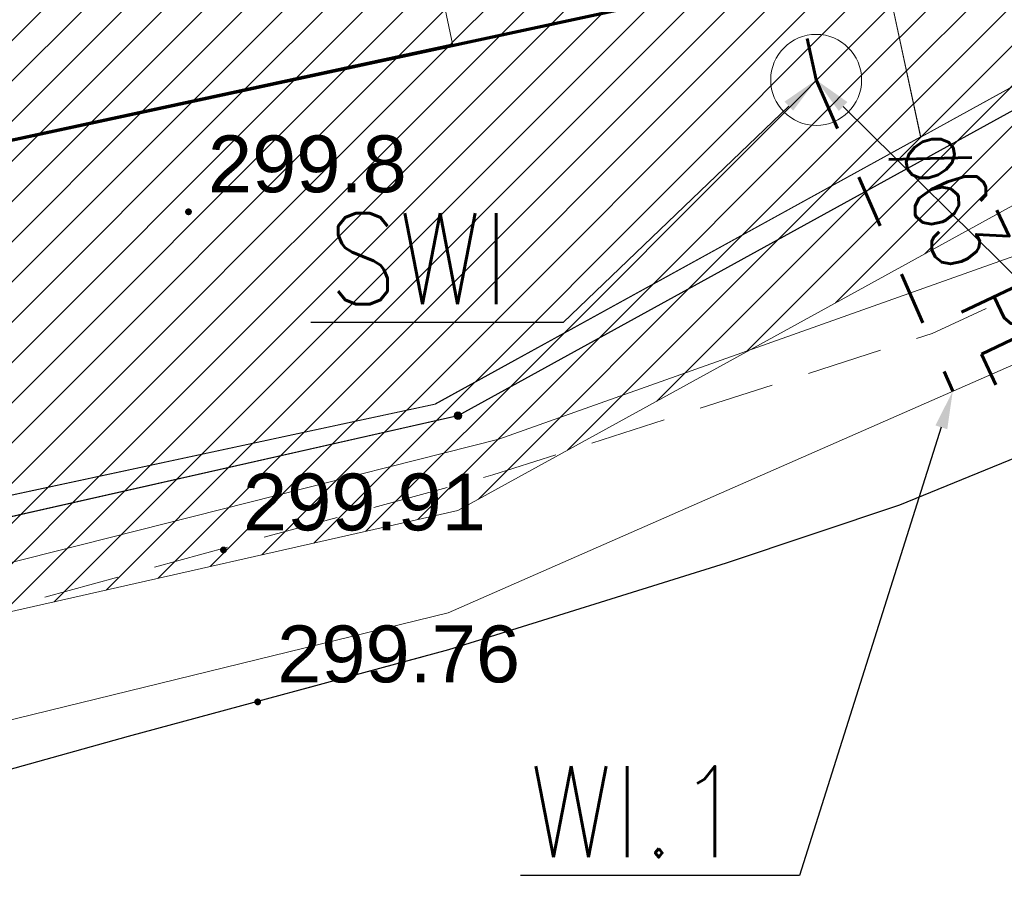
# Model space of a CAD drawing. Header units: metres. Extents: x 6567444 to 13135881, y 5574237 to 11149086.
# Tile 37 of 212: x 6567898 to 6567911, y 5574370 to 5574382. Entities that reach past the tile are written whole.
import ezdxf
from ezdxf import colors
from ezdxf.entities.mleader import LeaderData, LeaderLine
from ezdxf.math import Vec2, Vec3

# ---------------------------------------------------------------- set-up
doc = ezdxf.new("R2010")
doc.units = ezdxf.units.M
for name, pattern in [('_MDCP$0$L_0_03', [1, 0.5, -0.5]), ('_MDCP$0$L_0_04', [1.5, 1, -0.5]), ('GE.I.6640.1.468.2024_MDCP_dodatkowe pomiary_12.03.2026$0$L_0_03', [1, 0.5, -0.5]), ('GE.I.6640.1.468.2024_MDCP_dodatkowe pomiary_12.03.2026$0$L_0_04', [1.5, 1, -0.5]), ('ISO03W100', [30, 12, -18]), ('KOR', [1.4, 0.7, -0.7])]:
    doc.linetypes.add(name, pattern=pattern)
for name, color, linetype, lineweight in [('_MDCP$0$EGB_DzialkaEwidencyjna', 7, 'Continuous', 18), ('_MDCP$0$EGB_Klasouzytek', 92, 'Continuous', 18), ('_MDCP$0$EGB_KonturUzytkuGruntowego', 92, 'Continuous', 18), ('_MDCP$0$EGB_PunktGraniczny', 7, 'Continuous', 18), ('_MDCP$0$GES_PrzewodElektroenergetyczny', 1, 'Continuous', 18), ('_MDCP$0$OT_Komunikacja', 7, 'Continuous', 18), ('_MDCP$0$OTRN', 7, 'Continuous', 13), ('_MDCP$0$OTRS', 7, 'Continuous', 13), ('_MDCP$0$OTRS_O', 7, 'Continuous', 20), ('_MDCP$0$Z_GRANICE SPRAWDZONE', 100, 'Continuous', 30), ('_MDCP$1$GES_PrzewodWodociagowy', 5, 'Continuous', 18), ('_TT_KAN_D_Opis_PKT_I', 7, 'Continuous', 30), ('_TT_KAN_S_ZEWN', 34, 'Continuous', 70), ('_TT_WOD_Opis_DN', 7, 'Continuous', 25), ('_TT_WOD_Opis_PKT_I', 7, 'Continuous', 30), ('_TT_WODA_PRZYLACZE', 150, 'KOR', 60), ('_TT_WODA_PRZYLACZE_II etap', 150, 'ISO03W100', 53), ('GE.I.6640.1.468.2024_MDCP_dodatkowe pomiary_12.03.2026$0$EGB_DzialkaEwidencyjna', 7, 'Continuous', 18), ('GE.I.6640.1.468.2024_MDCP_dodatkowe pomiary_12.03.2026$0$EGB_Klasouzytek', 92, 'Continuous', 18), ('GE.I.6640.1.468.2024_MDCP_dodatkowe pomiary_12.03.2026$0$EGB_KonturUzytkuGruntowego', 92, 'Continuous', 18), ('GE.I.6640.1.468.2024_MDCP_dodatkowe pomiary_12.03.2026$0$EGB_PunktGraniczny', 7, 'Continuous', 18), ('GE.I.6640.1.468.2024_MDCP_dodatkowe pomiary_12.03.2026$0$GES_PrzewodElektroenergetyczny', 1, 'Continuous', 18), ('GE.I.6640.1.468.2024_MDCP_dodatkowe pomiary_12.03.2026$0$GES_PrzewodWodociagowy', 5, 'Continuous', 18), ('GE.I.6640.1.468.2024_MDCP_dodatkowe pomiary_12.03.2026$0$OT_Komunikacja', 7, 'Continuous', 18), ('GE.I.6640.1.468.2024_MDCP_dodatkowe pomiary_12.03.2026$0$OTRN', 7, 'Continuous', 13), ('GE.I.6640.1.468.2024_MDCP_dodatkowe pomiary_12.03.2026$0$OTRS', 7, 'Continuous', 13), ('GE.I.6640.1.468.2024_MDCP_dodatkowe pomiary_12.03.2026$0$OTRS_O', 7, 'Continuous', 20), ('GE.I.6640.1.468.2024_MDCP_dodatkowe pomiary_12.03.2026$0$Z_GRANICE SPRAWDZONE', 100, 'Continuous', 30)]:
    doc.layers.add(name, color=color, linetype=linetype, lineweight=lineweight)
for name, color, linetype in [('_MDCP$0$OTRN_O', 7, 'Continuous'), ('FORMA - Arch 01 - PZT 1 Strefy', 7, 'Continuous'), ('GE.I.6640.1.468.2024_MDCP_dodatkowe pomiary_12.03.2026$0$OTRN_O', 7, 'Continuous')]:
    doc.layers.add(name, color=color, linetype=linetype)
doc.styles.add('_MDCP$0$BDOT', font='arial.ttf', dxfattribs={"width": 0.9})
doc.styles.add('GE.I.6640.1.468.2024_MDCP_dodatkowe pomiary_12.03.2026$0$BDOT', font='arial.ttf', dxfattribs={"width": 0.9})
doc.styles.add('pzt_11-06-2015 (2)$0$RomanS', font='romans.shx')
doc.styles.add('ROMANS', font='romans.shx', dxfattribs={"width": 0.9})
doc.styles.get("Standard").update_dxf_attribs({"font": 'arial.ttf'})
doc.dimstyles.new('ISO-25', dxfattribs={"dimtxt": 2.5, "dimasz": 2.5, "dimexe": 1.25, "dimexo": 0.625, "dimtad": 1, "dimtxsty": 'Standard', "dimcen": 2.5, "dimadec": 0, "dimazin": 0, "dimtfac": 1, "dimtmove": 0, "dimatfit": 3, "dimfxl": 1, "dimarcsym": 0})
pattern_1 = [(45, (0, 0), (-0.265165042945, 0.265165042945), [])]

# ---------------------------------------------------------------- blocks, each defined once
blk = doc.blocks.new('_MDCP$0$L_0_02_2')
at = {"color": 0}
blk.add_point((0, 0), dxfattribs=at)
blk = doc.blocks.new('_MDCP$0$L_0_02_1')
at = {"color": 0}
blk.add_point((0, 0), dxfattribs=at)
blk = doc.blocks.new('_MDCP$0$EGPG_N')
at = {"linetype": 'Continuous', "lineweight": 13}
blk.add_hatch(color=0, dxfattribs=at).paths.add_polyline_path([(0, -0.1, 1), (0, 0.1, 1)])
at = {"color": 0, "linetype": 'Continuous', "lineweight": 13}
blk.add_circle((0, 0), 0.1, dxfattribs=at)
blk = doc.blocks.new('_MDCP$0$OTRN')
at = {"layer": '_MDCP$0$OTRN', "color": 0, "const_width": 0.09}
blk.add_lwpolyline([(-0.045, 0, 1), (0.045, 0, 1)], format="xyb", close=True, dxfattribs=at)
at = {"layer": '_MDCP$0$OTRN_O', "color": 0, "style": '_MDCP$0$BDOT'}
blk.add_attdef('RZEDNA', (0.514, 0.515), '', height=1.5, dxfattribs=at)
blk = doc.blocks.new('_MDCP$0$OTRS')
at = {"layer": '_MDCP$0$OTRS', "color": 0, "lineweight": -3, "const_width": 0.09}
blk.add_lwpolyline([(-0.045, 0, 1), (0.045, 0, 1)], format="xyb", close=True, dxfattribs=at)
at = {"layer": '_MDCP$0$OTRS_O', "color": 0, "style": '_MDCP$0$BDOT'}
blk.add_attdef('RZEDNA', (0.514, 0.515), '', height=1.5, dxfattribs=at)
blk = doc.blocks.new('_MDCP')
at = {"layer": '_MDCP$0$EGB_DzialkaEwidencyjna', "linetype": 'CONTINUOUS', "lineweight": 18}
for p, q in [((6567870.09, 5574563.29), (6567937.22, 5574576.21)), ((6567937.22, 5574576.21), (6567953.2, 5574485.85)), ((6567921.55, 5574569.11), (6567849.51, 5574552.26)), ((6567849.51, 5574552.26), (6567921.55, 5574569.11)), ((6567946.41, 5574443.1), (6567921.55, 5574569.11)), ((6567921.55, 5574569.11), (6567946.41, 5574443.1)), ((6567848.19, 5574557.83), (6567870.09, 5574563.29)), ((6567849.51, 5574552.26), (6567848.19, 5574557.83)), ((6567830.11, 5574547.72), (6567849.51, 5574552.26)), ((6567829, 5574518.49), (6567830.11, 5574547.72)), ((6567851.37, 5574441.53), (6567829, 5574518.49)), ((6567953.2, 5574485.85), (6567954.34, 5574479.4)), ((6567954.34, 5574479.4), (6567964.63, 5574421.22)), ((6567945.87, 5574426.93), (6567946.41, 5574443.1)), ((6567946.41, 5574443.1), (6567945.87, 5574426.93)), ((6567857.95, 5574413.39), (6567851.37, 5574441.53)), ((6567941.78, 5574411.28), (6567945.87, 5574426.93)), ((6567945.87, 5574426.93), (6567941.78, 5574411.28)), ((6567964.63, 5574421.22), (6567961.98, 5574385.01)), ((6567864.17, 5574367.81), (6567857.95, 5574413.39)), ((6567926.87, 5574389.48), (6567941.78, 5574411.28)), ((6567941.78, 5574411.28), (6567926.87, 5574389.48)), ((6567903.73, 5574376.76), (6567926.87, 5574389.48)), ((6567926.87, 5574389.48), (6567903.73, 5574376.76)), ((6567961.98, 5574385.01), (6567940.38, 5574379.35)), ((6567940.38, 5574379.35), (6567927.03, 5574350.99)), ((6567864.17, 5574367.81), (6567903.73, 5574376.76)), ((6567903.73, 5574376.76), (6567864.17, 5574367.81)), ((6567869.98, 5574345.11), (6567864.17, 5574367.81)), ((6567921.32, 5574359.06), (6567869.98, 5574345.11)), ((6567923.464, 5574348.631), (6567921.32, 5574359.06)), ((6567927.03, 5574350.99), (6567923.464, 5574348.631))]:
    blk.add_line(p, q, dxfattribs=at)
at = {"layer": '_MDCP$0$EGB_Klasouzytek', "lineweight": 18}
blk.add_lwpolyline([(6567922.989, 5574350.942), (6567921.32, 5574359.06), (6567869.98, 5574345.11), (6567864.17, 5574367.81), (6567903.73, 5574376.76), (6567926.87, 5574389.48), (6567941.78, 5574411.28), (6567945.87, 5574426.93), (6567946.41, 5574443.1), (6567921.55, 5574569.11), (6567849.51, 5574552.26), (6567848.19, 5574557.83), (6567870.09, 5574563.29), (6567937.22, 5574576.21)], dxfattribs=at)
blk.add_lwpolyline([(6567903.73, 5574376.76), (6567864.17, 5574367.81), (6567857.95, 5574413.39), (6567851.37, 5574441.53), (6567829, 5574518.49), (6567830.11, 5574547.72), (6567849.51, 5574552.26), (6567921.55, 5574569.11), (6567946.41, 5574443.1), (6567945.87, 5574426.93), (6567941.78, 5574411.28), (6567926.87, 5574389.48)], close=True, dxfattribs=at)
at = {"layer": '_MDCP$0$EGB_KonturUzytkuGruntowego', "linetype": '_MDCP$0$L_0_03', "lineweight": 18}
blk.add_lwpolyline([(6567922.989, 5574350.942), (6567921.32, 5574359.06), (6567869.98, 5574345.11), (6567864.17, 5574367.81), (6567903.73, 5574376.76), (6567926.87, 5574389.48), (6567941.78, 5574411.28), (6567945.87, 5574426.93), (6567946.41, 5574443.1), (6567921.55, 5574569.11), (6567849.51, 5574552.26), (6567848.19, 5574557.83), (6567870.09, 5574563.29), (6567937.22, 5574576.21), (6567953.2, 5574485.85)], dxfattribs=at)
at = {"layer": '_MDCP$0$EGB_KonturUzytkuGruntowego', "linetype": '_MDCP$0$L_0_03', "lineweight": 18, "flags": 128}
blk.add_lwpolyline([(6567864.17, 5574367.81), (6567862.49, 5574380.1), (6567857.95, 5574413.39), (6567851.37, 5574441.53), (6567829, 5574518.49), (6567830.11, 5574547.72), (6567849.51, 5574552.26), (6567921.55, 5574569.11), (6567946.41, 5574443.1), (6567945.87, 5574426.93), (6567941.78, 5574411.28), (6567926.87, 5574389.48), (6567903.73, 5574376.76)], close=True, dxfattribs=at)
at = {"layer": '_MDCP$0$EGB_PunktGraniczny'}
blk.add_point((6567903.73, 5574376.76), dxfattribs=at)
at = {"layer": '_MDCP$0$GES_PrzewodElektroenergetyczny', "color": 1, "linetype": 'Continuous', "lineweight": 18, "flags": 128}
blk.add_lwpolyline([(6567865.43, 5574365.71), (6567866.05, 5574365.89), (6567896.56, 5574374.5), (6567904.27, 5574376.45), (6567911.08, 5574378.87), (6567917.57, 5574382.21), (6567923.68, 5574386.39), (6567927.96, 5574390.03), (6567932.71, 5574394.95), (6567937.44, 5574401.32), (6567941.37, 5574408.93), (6567944.03, 5574416.87), (6567946.43, 5574428.12), (6567947.07, 5574438.02), (6567946.76, 5574445.07), (6567943.54, 5574465.05), (6567937.11, 5574496.16), (6567934.67, 5574502.03), (6567928.51, 5574535.24), (6567922.19, 5574569.25)], dxfattribs=at)
at = {"layer": '_MDCP$0$OT_Komunikacja', "color": 7, "linetype": 'Continuous', "lineweight": 25, "flags": 128}
blk.add_lwpolyline([(6567934.465, 5574393.243), (6567932.327, 5574390.844), (6567928.971, 5574387.543), (6567926.768, 5574385.598), (6567925.032, 5574384.195), (6567923.337, 5574382.935), (6567920.797, 5574381.179), (6567917.606, 5574379.366), (6567914.527, 5574377.737), (6567911.816, 5574376.502), (6567909.558, 5574375.579), (6567907.269, 5574374.816), (6567903.606, 5574373.672), (6567899.382, 5574372.528), (6567894.891, 5574371.274), (6567878.894, 5574366.917)], dxfattribs=at)
at = {"layer": '_MDCP$0$OT_Komunikacja', "color": 7, "linetype": '_MDCP$0$L_0_04', "lineweight": 18, "flags": 128}
blk.add_lwpolyline([(6567947.515, 5574455.698), (6567948.396, 5574450.424), (6567948.648, 5574448.732), (6567948.975, 5574446.476), (6567949.265, 5574444.281), (6567949.478, 5574440.508), (6567949.478, 5574438.827), (6567949.548, 5574436.345), (6567949.466, 5574434.494), (6567949.331, 5574431.506), (6567949.013, 5574428.567), (6567948.397, 5574424.452), (6567947.845, 5574421.592), (6567946.958, 5574417.848), (6567946.194, 5574415.206), (6567944.955, 5574411.463), (6567944.22, 5574409.565), (6567943.335, 5574407.431), (6567941.896, 5574404.446), (6567940.723, 5574402.331), (6567939.781, 5574400.677), (6567938.516, 5574398.665), (6567936.744, 5574396.084), (6567934.465, 5574393.243), (6567932.327, 5574390.844), (6567928.971, 5574387.543), (6567926.7, 5574385.54), (6567925.032, 5574384.195), (6567923.337, 5574382.935), (6567920.797, 5574381.179), (6567917.606, 5574379.366), (6567914.527, 5574377.737), (6567911.816, 5574376.502), (6567909.558, 5574375.579), (6567907.269, 5574374.816), (6567903.606, 5574373.672), (6567899.382, 5574372.528), (6567894.891, 5574371.274), (6567878.894, 5574366.917), (6567867.949, 5574363.87), (6567863.154, 5574362.61), (6567857.11, 5574361.35), (6567856.863, 5574364.456), (6567856.582, 5574368.039), (6567856.09, 5574372.83), (6567857, 5574372.9), (6567856.31, 5574378.9), (6567855.79, 5574382.87), (6567855.18, 5574386.83), (6567854.51, 5574390.76), (6567853.78, 5574394.71), (6567853.05, 5574398.63), (6567852.19, 5574402.6), (6567849.76, 5574413.26), (6567849.89, 5574414.22), (6567851.83, 5574414.67), (6567851.37, 5574416.66), (6567854.58, 5574417.42), (6567850.88, 5574432.39), (6567845.96, 5574431.22), (6567840.92, 5574450.67), (6567838.96, 5574456.25), (6567831.07, 5574490.06), (6567830.27, 5574495.98), (6567829, 5574501.83), (6567827.92, 5574506.7), (6567826.86, 5574511.56), (6567826.08, 5574515.52), (6567825.4, 5574519.47), (6567824.95, 5574522.44), (6567824.5, 5574526.43), (6567824.25, 5574529.43), (6567824.08, 5574532.42), (6567824.01, 5574536.4), (6567824.25, 5574539.41), (6567825.44, 5574545.29), (6567826.09, 5574547.18), (6567826.92, 5574548.98), (6567827.87, 5574550.71), (6567829, 5574552.37), (6567849.24, 5574556.86), (6567847.84, 5574562.43), (6567850.42, 5574563.07), (6567851, 5574562.82), (6567857.08, 5574558.64), (6567878.36, 5574563.51), (6567907.32, 5574570.28), (6567907.73, 5574567.88), (6567878.94, 5574561.2), (6567857.62, 5574556.33), (6567833.07, 5574550.68), (6567832.17, 5574550.48), (6567830.79, 5574549.8), (6567829.67, 5574548.79), (6567828.68, 5574547.02), (6567827.68, 5574544.22), (6567827.06, 5574541.37), (6567826.61, 5574538.33), (6567826.47, 5574535.3), (6567826.62, 5574531.27), (6567826.93, 5574527.32), (6567827.29, 5574523.8), (6567827.81, 5574520.34), (6567828.64, 5574515.44), (6567829.22, 5574512.47), (6567831.34, 5574502.7), (6567832, 5574502.04), (6567832.86, 5574501.86), (6567835.48, 5574490.39), (6567838.69, 5574476.72), (6567840.94, 5574477.22), (6567842.1, 5574472.29), (6567839.84, 5574471.76), (6567843.24, 5574457.14), (6567846.41, 5574443.89), (6567846.82, 5574442.27), (6567847.04, 5574441.61), (6567847.42, 5574441.08), (6567847.97, 5574440.71), (6567848.63, 5574440.56), (6567849.32, 5574440.61), (6567851.19, 5574441.04), (6567854.02, 5574429.39), (6567857.72, 5574414.07), (6567855.38, 5574413.53), (6567854.43, 5574412.7), (6567853.63, 5574411.68), (6567853.17, 5574410.72), (6567853.12, 5574409.71), (6567854.26, 5574404.84), (6567855.51, 5574399), (6567857.01, 5574391.2), (6567857.79, 5574386.18), (6567858.35, 5574382.21), (6567859.02, 5574377.27), (6567859.909, 5574368.887), (6567860.055, 5574367.78), (6567860.402, 5574366.895), (6567861.348, 5574365.757), (6567862.743, 5574365.112), (6567863.812, 5574364.983), (6567864.873, 5574365.082), (6567875.385, 5574368.045), (6567887.169, 5574371.344), (6567894.86, 5574373.433), (6567904.193, 5574375.979), (6567909.986, 5574377.842), (6567913.714, 5574379.575), (6567916.29, 5574380.93), (6567919.833, 5574382.929), (6567921.94, 5574384.465), (6567924.837, 5574386.597), (6567926.974, 5574388.488), (6567928.91, 5574390.273), (6567932.797, 5574394.443), (6567936.263, 5574399.014), (6567938.789, 5574403.047), (6567940.719, 5574406.619), (6567942.6, 5574410.97), (6567944.237, 5574415.951), (6567945.095, 5574418.932), (6567946.005, 5574422.667), (6567946.916, 5574428.255), (6567947.357, 5574433.537), (6567947.446, 5574438.626), (6567947.184, 5574444.294), (6567946.685, 5574448.233), (6567946.054, 5574452.175), (6567945.029, 5574458.386), (6567942.856, 5574469.729), (6567945.871, 5574465.435)], close=True, dxfattribs=at)
at = {"layer": '_MDCP$0$Z_GRANICE SPRAWDZONE', "linetype": 'ByBlock', "flags": 128}
blk.add_lwpolyline([(6567830.11, 5574547.72), (6567849.531, 5574552.262), (6567921.55, 5574569.11), (6567946.41, 5574443.1), (6567945.87, 5574426.93), (6567941.769, 5574411.258), (6567926.87, 5574389.48), (6567903.73, 5574376.76), (6567864.17, 5574367.81), (6567857.95, 5574413.39), (6567851.37, 5574441.53), (6567829, 5574518.49), (6567830.11, 5574547.72)], dxfattribs=at)
at = {"layer": '_MDCP$1$GES_PrzewodWodociagowy', "color": 5, "linetype": 'Continuous', "lineweight": 18, "flags": 128}
for points in [[(6567864.76, 5574364.5), (6567865.26, 5574364.62), (6567879.87, 5574368.83), (6567891.58, 5574371.22), (6567903.6, 5574374.16), (6567920.8, 5574381.71), (6567923.69, 5574383.53), (6567926.2, 5574385.12), (6567936.27, 5574396.34), (6567944.17, 5574409.92), (6567946.48, 5574417.99), (6567947.71, 5574422.27), (6567948.92, 5574431.23), (6567949.41, 5574434.92), (6567949.29, 5574441.41), (6567946.5, 5574458.89), (6567955.88, 5574460.77), (6567952.53, 5574481.02), (6567952.22, 5574482.27), (6567948.28, 5574498.02), (6567947.93, 5574497.92), (6567937.17, 5574495.79)], [(6567864.76, 5574364.5), (6567865.26, 5574364.62), (6567879.87, 5574368.83), (6567891.58, 5574371.22), (6567903.6, 5574374.16), (6567920.8, 5574381.71), (6567923.69, 5574383.53), (6567926.2, 5574385.12), (6567936.27, 5574396.34), (6567944.17, 5574409.92), (6567946.48, 5574417.99), (6567947.71, 5574422.27), (6567948.92, 5574431.23), (6567949.41, 5574434.92), (6567949.29, 5574441.41), (6567946.5, 5574458.89), (6567955.88, 5574460.77), (6567952.53, 5574481.02), (6567952.22, 5574482.27), (6567948.28, 5574498.02), (6567947.93, 5574497.92), (6567937.17, 5574495.79)], [(6567864.76, 5574364.5), (6567865.26, 5574364.62), (6567879.87, 5574368.83), (6567891.58, 5574371.22), (6567903.6, 5574374.16), (6567920.8, 5574381.71), (6567923.69, 5574383.53), (6567926.7, 5574385.54)]]:
    blk.add_lwpolyline(points, dxfattribs=at)
at = {"layer": '_MDCP$0$EGB_DzialkaEwidencyjna', "linetype": 'Continuous', "xscale": 0.5, "yscale": 0.5, "zscale": 0.5}
for name, rotation in [('_MDCP$0$L_0_02_2', 192.75), ('_MDCP$0$L_0_02_1', 28.8), ('_MDCP$0$L_0_02_1', 192.75), ('_MDCP$0$L_0_02_2', 28.8)]:
    blk.add_blockref(name, (6567903.73, 5574376.76), dxfattribs=dict(at, rotation=rotation))
at = {"layer": '_MDCP$0$EGB_PunktGraniczny', "linetype": 'Continuous', "xscale": 0.5, "yscale": 0.5, "zscale": 0.5}
blk.add_blockref('_MDCP$0$EGPG_N', (6567903.73, 5574376.76), dxfattribs=at)
at = {"layer": '_MDCP$0$OTRN', "color": 14, "xscale": 0.5, "yscale": 0.5, "zscale": 0.5}
blk.add_blockref('_MDCP$0$OTRN', (6567900.176, 5574379.449, 299.767), dxfattribs=at).add_auto_attribs({'RZEDNA': '299.8'})
at = {"layer": '_MDCP$0$OTRS', "xscale": 0.5, "yscale": 0.5, "zscale": 0.5}
for p, values in [((6567900.638, 5574374.989, 299.908), {'RZEDNA': '299.91'}), ((6567901.089, 5574372.985, 299.756), {'RZEDNA': '299.76'})]:
    blk.add_blockref('_MDCP$0$OTRS', p, dxfattribs=at).add_auto_attribs(values)
blk = doc.blocks.new('GE.I.6640.1.468.2024_MDCP_dodatkowe pomiary_12.03.2026$0$L_0_02_2')
at = {"color": 0}
blk.add_point((0, 0), dxfattribs=at)
blk = doc.blocks.new('GE.I.6640.1.468.2024_MDCP_dodatkowe pomiary_12.03.2026$0$L_0_02_1')
at = {"color": 0}
blk.add_point((0, 0), dxfattribs=at)
blk = doc.blocks.new('GE.I.6640.1.468.2024_MDCP_dodatkowe pomiary_12.03.2026$0$EGPG_N')
at = {"linetype": 'Continuous', "lineweight": 13}
blk.add_hatch(color=0, dxfattribs=at).paths.add_polyline_path([(0, -0.1, 1), (0, 0.1, 1)])
at = {"color": 0, "linetype": 'Continuous', "lineweight": 13}
blk.add_circle((0, 0), 0.1, dxfattribs=at)
blk = doc.blocks.new('GE.I.6640.1.468.2024_MDCP_dodatkowe pomiary_12.03.2026$0$OTRN')
at = {"layer": 'GE.I.6640.1.468.2024_MDCP_dodatkowe pomiary_12.03.2026$0$OTRN', "color": 0, "const_width": 0.09}
blk.add_lwpolyline([(-0.045, 0, 1), (0.045, 0, 1)], format="xyb", close=True, dxfattribs=at)
at = {"layer": 'GE.I.6640.1.468.2024_MDCP_dodatkowe pomiary_12.03.2026$0$OTRN_O', "color": 0, "style": 'GE.I.6640.1.468.2024_MDCP_dodatkowe pomiary_12.03.2026$0$BDOT'}
blk.add_attdef('RZEDNA', (0.514, 0.515), '', height=1.5, dxfattribs=at)
blk = doc.blocks.new('GE.I.6640.1.468.2024_MDCP_dodatkowe pomiary_12.03.2026$0$OTRS')
at = {"layer": 'GE.I.6640.1.468.2024_MDCP_dodatkowe pomiary_12.03.2026$0$OTRS', "color": 0, "lineweight": -3, "const_width": 0.09}
blk.add_lwpolyline([(-0.045, 0, 1), (0.045, 0, 1)], format="xyb", close=True, dxfattribs=at)
at = {"layer": 'GE.I.6640.1.468.2024_MDCP_dodatkowe pomiary_12.03.2026$0$OTRS_O', "color": 0, "style": 'GE.I.6640.1.468.2024_MDCP_dodatkowe pomiary_12.03.2026$0$BDOT'}
blk.add_attdef('RZEDNA', (0.514, 0.515), '', height=1.5, dxfattribs=at)
blk = doc.blocks.new('GE.I.6640.1.468.2024_MDCP_dodatkowe pomiary_12.03.2026')
at = {"layer": 'GE.I.6640.1.468.2024_MDCP_dodatkowe pomiary_12.03.2026$0$EGB_DzialkaEwidencyjna', "linetype": 'CONTINUOUS', "lineweight": 18}
for p, q in [((6567870.09, 5574563.29), (6567937.22, 5574576.21)), ((6567937.22, 5574576.21), (6567953.2, 5574485.85)), ((6567921.55, 5574569.11), (6567849.51, 5574552.26)), ((6567849.51, 5574552.26), (6567921.55, 5574569.11)), ((6567946.41, 5574443.1), (6567921.55, 5574569.11)), ((6567921.55, 5574569.11), (6567946.41, 5574443.1)), ((6567848.19, 5574557.83), (6567870.09, 5574563.29)), ((6567849.51, 5574552.26), (6567848.19, 5574557.83)), ((6567830.11, 5574547.72), (6567849.51, 5574552.26)), ((6567829, 5574518.49), (6567830.11, 5574547.72)), ((6567851.37, 5574441.53), (6567829, 5574518.49)), ((6567953.2, 5574485.85), (6567954.34, 5574479.4)), ((6567954.34, 5574479.4), (6567964.63, 5574421.22)), ((6567945.87, 5574426.93), (6567946.41, 5574443.1)), ((6567946.41, 5574443.1), (6567945.87, 5574426.93)), ((6567857.95, 5574413.39), (6567851.37, 5574441.53)), ((6567941.78, 5574411.28), (6567945.87, 5574426.93)), ((6567945.87, 5574426.93), (6567941.78, 5574411.28)), ((6567964.63, 5574421.22), (6567961.98, 5574385.01)), ((6567864.17, 5574367.81), (6567857.95, 5574413.39)), ((6567926.87, 5574389.48), (6567941.78, 5574411.28)), ((6567941.78, 5574411.28), (6567926.87, 5574389.48)), ((6567903.73, 5574376.76), (6567926.87, 5574389.48)), ((6567926.87, 5574389.48), (6567903.73, 5574376.76)), ((6567961.98, 5574385.01), (6567940.38, 5574379.35)), ((6567940.38, 5574379.35), (6567927.03, 5574350.99)), ((6567864.17, 5574367.81), (6567903.73, 5574376.76)), ((6567903.73, 5574376.76), (6567864.17, 5574367.81)), ((6567869.98, 5574345.11), (6567864.17, 5574367.81)), ((6567921.32, 5574359.06), (6567869.98, 5574345.11)), ((6567923.464, 5574348.631), (6567921.32, 5574359.06)), ((6567927.03, 5574350.99), (6567923.464, 5574348.631))]:
    blk.add_line(p, q, dxfattribs=at)
at = {"layer": 'GE.I.6640.1.468.2024_MDCP_dodatkowe pomiary_12.03.2026$0$EGB_Klasouzytek', "lineweight": 18}
blk.add_lwpolyline([(6567922.989, 5574350.942), (6567921.32, 5574359.06), (6567869.98, 5574345.11), (6567864.17, 5574367.81), (6567903.73, 5574376.76), (6567926.87, 5574389.48), (6567941.78, 5574411.28), (6567945.87, 5574426.93), (6567946.41, 5574443.1), (6567921.55, 5574569.11), (6567849.51, 5574552.26), (6567848.19, 5574557.83), (6567870.09, 5574563.29), (6567937.22, 5574576.21)], dxfattribs=at)
blk.add_lwpolyline([(6567903.73, 5574376.76), (6567864.17, 5574367.81), (6567857.95, 5574413.39), (6567851.37, 5574441.53), (6567829, 5574518.49), (6567830.11, 5574547.72), (6567849.51, 5574552.26), (6567921.55, 5574569.11), (6567946.41, 5574443.1), (6567945.87, 5574426.93), (6567941.78, 5574411.28), (6567926.87, 5574389.48)], close=True, dxfattribs=at)
at = {"layer": 'GE.I.6640.1.468.2024_MDCP_dodatkowe pomiary_12.03.2026$0$EGB_KonturUzytkuGruntowego', "linetype": 'GE.I.6640.1.468.2024_MDCP_dodatkowe pomiary_12.03.2026$0$L_0_03', "lineweight": 18}
blk.add_lwpolyline([(6567922.989, 5574350.942), (6567921.32, 5574359.06), (6567869.98, 5574345.11), (6567864.17, 5574367.81), (6567903.73, 5574376.76), (6567926.87, 5574389.48), (6567941.78, 5574411.28), (6567945.87, 5574426.93), (6567946.41, 5574443.1), (6567921.55, 5574569.11), (6567849.51, 5574552.26), (6567848.19, 5574557.83), (6567870.09, 5574563.29), (6567937.22, 5574576.21), (6567953.2, 5574485.85)], dxfattribs=at)
at = {"layer": 'GE.I.6640.1.468.2024_MDCP_dodatkowe pomiary_12.03.2026$0$EGB_KonturUzytkuGruntowego', "linetype": 'GE.I.6640.1.468.2024_MDCP_dodatkowe pomiary_12.03.2026$0$L_0_03', "lineweight": 18, "flags": 128}
blk.add_lwpolyline([(6567864.17, 5574367.81), (6567862.49, 5574380.1), (6567857.95, 5574413.39), (6567851.37, 5574441.53), (6567829, 5574518.49), (6567830.11, 5574547.72), (6567849.51, 5574552.26), (6567921.55, 5574569.11), (6567946.41, 5574443.1), (6567945.87, 5574426.93), (6567941.78, 5574411.28), (6567926.87, 5574389.48), (6567903.73, 5574376.76)], close=True, dxfattribs=at)
at = {"layer": 'GE.I.6640.1.468.2024_MDCP_dodatkowe pomiary_12.03.2026$0$EGB_PunktGraniczny'}
blk.add_point((6567903.73, 5574376.76), dxfattribs=at)
at = {"layer": 'GE.I.6640.1.468.2024_MDCP_dodatkowe pomiary_12.03.2026$0$GES_PrzewodElektroenergetyczny', "color": 1, "linetype": 'Continuous', "lineweight": 18, "flags": 128}
blk.add_lwpolyline([(6567865.43, 5574365.71), (6567866.05, 5574365.89), (6567896.56, 5574374.5), (6567904.27, 5574376.45), (6567911.08, 5574378.87), (6567917.57, 5574382.21), (6567923.68, 5574386.39), (6567927.96, 5574390.03), (6567932.71, 5574394.95), (6567937.44, 5574401.32), (6567941.37, 5574408.93), (6567944.03, 5574416.87), (6567946.43, 5574428.12), (6567947.07, 5574438.02), (6567946.76, 5574445.07), (6567943.54, 5574465.05), (6567937.11, 5574496.16), (6567934.67, 5574502.03), (6567928.51, 5574535.24), (6567922.19, 5574569.25)], dxfattribs=at)
at = {"layer": 'GE.I.6640.1.468.2024_MDCP_dodatkowe pomiary_12.03.2026$0$GES_PrzewodWodociagowy', "color": 5, "linetype": 'Continuous', "lineweight": 18, "flags": 128}
for points in [[(6567864.76, 5574364.5), (6567865.26, 5574364.62), (6567879.87, 5574368.83), (6567891.58, 5574371.22), (6567903.6, 5574374.16), (6567920.8, 5574381.71), (6567923.69, 5574383.53), (6567926.2, 5574385.12), (6567936.27, 5574396.34), (6567944.17, 5574409.92), (6567946.48, 5574417.99), (6567947.71, 5574422.27), (6567948.92, 5574431.23), (6567949.41, 5574434.92), (6567949.29, 5574441.41), (6567946.5, 5574458.89), (6567955.88, 5574460.77), (6567952.53, 5574481.02), (6567952.22, 5574482.27), (6567948.28, 5574498.02), (6567947.93, 5574497.92), (6567937.17, 5574495.79)], [(6567864.76, 5574364.5), (6567865.26, 5574364.62), (6567879.87, 5574368.83), (6567891.58, 5574371.22), (6567903.6, 5574374.16), (6567920.8, 5574381.71), (6567923.69, 5574383.53), (6567926.2, 5574385.12), (6567936.27, 5574396.34), (6567944.17, 5574409.92), (6567946.48, 5574417.99), (6567947.71, 5574422.27), (6567948.92, 5574431.23), (6567949.41, 5574434.92), (6567949.29, 5574441.41), (6567946.5, 5574458.89), (6567955.88, 5574460.77), (6567952.53, 5574481.02), (6567952.22, 5574482.27), (6567948.28, 5574498.02), (6567947.93, 5574497.92), (6567937.17, 5574495.79)], [(6567864.76, 5574364.5), (6567865.26, 5574364.62), (6567879.87, 5574368.83), (6567891.58, 5574371.22), (6567903.6, 5574374.16), (6567920.8, 5574381.71), (6567923.69, 5574383.53), (6567926.7, 5574385.54)]]:
    blk.add_lwpolyline(points, dxfattribs=at)
at = {"layer": 'GE.I.6640.1.468.2024_MDCP_dodatkowe pomiary_12.03.2026$0$OT_Komunikacja', "color": 7, "linetype": 'Continuous', "lineweight": 25, "flags": 128}
blk.add_lwpolyline([(6567934.465, 5574393.243), (6567932.327, 5574390.844), (6567928.971, 5574387.543), (6567926.768, 5574385.598), (6567925.032, 5574384.195), (6567923.337, 5574382.935), (6567920.797, 5574381.179), (6567917.606, 5574379.366), (6567914.527, 5574377.737), (6567911.816, 5574376.502), (6567909.558, 5574375.579), (6567907.269, 5574374.816), (6567903.606, 5574373.672), (6567899.382, 5574372.528), (6567894.891, 5574371.274), (6567878.894, 5574366.917)], dxfattribs=at)
at = {"layer": 'GE.I.6640.1.468.2024_MDCP_dodatkowe pomiary_12.03.2026$0$OT_Komunikacja', "color": 7, "linetype": 'GE.I.6640.1.468.2024_MDCP_dodatkowe pomiary_12.03.2026$0$L_0_04', "lineweight": 18, "flags": 128}
blk.add_lwpolyline([(6567947.515, 5574455.698), (6567948.396, 5574450.424), (6567948.648, 5574448.732), (6567948.975, 5574446.476), (6567949.265, 5574444.281), (6567949.478, 5574440.508), (6567949.478, 5574438.827), (6567949.548, 5574436.345), (6567949.466, 5574434.494), (6567949.331, 5574431.506), (6567949.013, 5574428.567), (6567948.397, 5574424.452), (6567947.845, 5574421.592), (6567946.958, 5574417.848), (6567946.194, 5574415.206), (6567944.955, 5574411.463), (6567944.22, 5574409.565), (6567943.335, 5574407.431), (6567941.896, 5574404.446), (6567940.723, 5574402.331), (6567939.781, 5574400.677), (6567938.516, 5574398.665), (6567936.744, 5574396.084), (6567934.465, 5574393.243), (6567932.327, 5574390.844), (6567928.971, 5574387.543), (6567926.7, 5574385.54), (6567925.032, 5574384.195), (6567923.337, 5574382.935), (6567920.797, 5574381.179), (6567917.606, 5574379.366), (6567914.527, 5574377.737), (6567911.816, 5574376.502), (6567909.558, 5574375.579), (6567907.269, 5574374.816), (6567903.606, 5574373.672), (6567899.382, 5574372.528), (6567894.891, 5574371.274), (6567878.894, 5574366.917), (6567867.949, 5574363.87), (6567863.154, 5574362.61), (6567857.11, 5574361.35), (6567856.863, 5574364.456), (6567856.582, 5574368.039), (6567856.09, 5574372.83), (6567857, 5574372.9), (6567856.31, 5574378.9), (6567855.79, 5574382.87), (6567855.18, 5574386.83), (6567854.51, 5574390.76), (6567853.78, 5574394.71), (6567853.05, 5574398.63), (6567852.19, 5574402.6), (6567849.76, 5574413.26), (6567849.89, 5574414.22), (6567851.83, 5574414.67), (6567851.37, 5574416.66), (6567854.58, 5574417.42), (6567850.88, 5574432.39), (6567845.96, 5574431.22), (6567840.92, 5574450.67), (6567838.96, 5574456.25), (6567831.07, 5574490.06), (6567830.27, 5574495.98), (6567829, 5574501.83), (6567827.92, 5574506.7), (6567826.86, 5574511.56), (6567826.08, 5574515.52), (6567825.4, 5574519.47), (6567824.95, 5574522.44), (6567824.5, 5574526.43), (6567824.25, 5574529.43), (6567824.08, 5574532.42), (6567824.01, 5574536.4), (6567824.25, 5574539.41), (6567825.44, 5574545.29), (6567826.09, 5574547.18), (6567826.92, 5574548.98), (6567827.87, 5574550.71), (6567829, 5574552.37), (6567849.24, 5574556.86), (6567847.84, 5574562.43), (6567850.42, 5574563.07), (6567851, 5574562.82), (6567857.08, 5574558.64), (6567878.36, 5574563.51), (6567907.32, 5574570.28), (6567907.73, 5574567.88), (6567878.94, 5574561.2), (6567857.62, 5574556.33), (6567833.07, 5574550.68), (6567832.17, 5574550.48), (6567830.79, 5574549.8), (6567829.67, 5574548.79), (6567828.68, 5574547.02), (6567827.68, 5574544.22), (6567827.06, 5574541.37), (6567826.61, 5574538.33), (6567826.47, 5574535.3), (6567826.62, 5574531.27), (6567826.93, 5574527.32), (6567827.29, 5574523.8), (6567827.81, 5574520.34), (6567828.64, 5574515.44), (6567829.22, 5574512.47), (6567831.34, 5574502.7), (6567832, 5574502.04), (6567832.86, 5574501.86), (6567835.48, 5574490.39), (6567838.69, 5574476.72), (6567840.94, 5574477.22), (6567842.1, 5574472.29), (6567839.84, 5574471.76), (6567843.24, 5574457.14), (6567846.41, 5574443.89), (6567846.82, 5574442.27), (6567847.04, 5574441.61), (6567847.42, 5574441.08), (6567847.97, 5574440.71), (6567848.63, 5574440.56), (6567849.32, 5574440.61), (6567851.19, 5574441.04), (6567854.02, 5574429.39), (6567857.72, 5574414.07), (6567855.38, 5574413.53), (6567854.43, 5574412.7), (6567853.63, 5574411.68), (6567853.17, 5574410.72), (6567853.12, 5574409.71), (6567854.26, 5574404.84), (6567855.51, 5574399), (6567857.01, 5574391.2), (6567857.79, 5574386.18), (6567858.35, 5574382.21), (6567859.02, 5574377.27), (6567859.909, 5574368.887), (6567860.055, 5574367.78), (6567860.402, 5574366.895), (6567861.348, 5574365.757), (6567862.743, 5574365.112), (6567863.812, 5574364.983), (6567864.873, 5574365.082), (6567875.385, 5574368.045), (6567887.169, 5574371.344), (6567894.86, 5574373.433), (6567904.193, 5574375.979), (6567909.986, 5574377.842), (6567913.714, 5574379.575), (6567916.29, 5574380.93), (6567919.833, 5574382.929), (6567921.94, 5574384.465), (6567924.837, 5574386.597), (6567926.974, 5574388.488), (6567928.91, 5574390.273), (6567932.797, 5574394.443), (6567936.263, 5574399.014), (6567938.789, 5574403.047), (6567940.719, 5574406.619), (6567942.6, 5574410.97), (6567944.237, 5574415.951), (6567945.095, 5574418.932), (6567946.005, 5574422.667), (6567946.916, 5574428.255), (6567947.357, 5574433.537), (6567947.446, 5574438.626), (6567947.184, 5574444.294), (6567946.685, 5574448.233), (6567946.054, 5574452.175), (6567945.029, 5574458.386), (6567942.856, 5574469.729), (6567945.871, 5574465.435)], close=True, dxfattribs=at)
at = {"layer": 'GE.I.6640.1.468.2024_MDCP_dodatkowe pomiary_12.03.2026$0$Z_GRANICE SPRAWDZONE', "linetype": 'ByBlock', "flags": 128}
blk.add_lwpolyline([(6567830.11, 5574547.72), (6567849.531, 5574552.262), (6567921.55, 5574569.11), (6567946.41, 5574443.1), (6567945.87, 5574426.93), (6567941.769, 5574411.258), (6567926.87, 5574389.48), (6567903.73, 5574376.76), (6567864.17, 5574367.81), (6567857.95, 5574413.39), (6567851.37, 5574441.53), (6567829, 5574518.49), (6567830.11, 5574547.72)], dxfattribs=at)
at = {"layer": 'GE.I.6640.1.468.2024_MDCP_dodatkowe pomiary_12.03.2026$0$EGB_DzialkaEwidencyjna', "linetype": 'Continuous', "xscale": 0.5, "yscale": 0.5, "zscale": 0.5}
for name, rotation in [('GE.I.6640.1.468.2024_MDCP_dodatkowe pomiary_12.03.2026$0$L_0_02_2', 192.75), ('GE.I.6640.1.468.2024_MDCP_dodatkowe pomiary_12.03.2026$0$L_0_02_1', 28.8), ('GE.I.6640.1.468.2024_MDCP_dodatkowe pomiary_12.03.2026$0$L_0_02_1', 192.75), ('GE.I.6640.1.468.2024_MDCP_dodatkowe pomiary_12.03.2026$0$L_0_02_2', 28.8)]:
    blk.add_blockref(name, (6567903.73, 5574376.76), dxfattribs=dict(at, rotation=rotation))
at = {"layer": 'GE.I.6640.1.468.2024_MDCP_dodatkowe pomiary_12.03.2026$0$EGB_PunktGraniczny', "linetype": 'Continuous', "xscale": 0.5, "yscale": 0.5, "zscale": 0.5}
blk.add_blockref('GE.I.6640.1.468.2024_MDCP_dodatkowe pomiary_12.03.2026$0$EGPG_N', (6567903.73, 5574376.76), dxfattribs=at)
at = {"layer": 'GE.I.6640.1.468.2024_MDCP_dodatkowe pomiary_12.03.2026$0$OTRN', "color": 14, "xscale": 0.5, "yscale": 0.5, "zscale": 0.5}
blk.add_blockref('GE.I.6640.1.468.2024_MDCP_dodatkowe pomiary_12.03.2026$0$OTRN', (6567900.176, 5574379.449, 299.767), dxfattribs=at).add_auto_attribs({'RZEDNA': '299.8'})
at = {"layer": 'GE.I.6640.1.468.2024_MDCP_dodatkowe pomiary_12.03.2026$0$OTRS', "xscale": 0.5, "yscale": 0.5, "zscale": 0.5}
for p, values in [((6567900.638, 5574374.989, 299.908), {'RZEDNA': '299.91'}), ((6567901.089, 5574372.985, 299.756), {'RZEDNA': '299.76'})]:
    blk.add_blockref('GE.I.6640.1.468.2024_MDCP_dodatkowe pomiary_12.03.2026$0$OTRS', p, dxfattribs=at).add_auto_attribs(values)

msp = doc.modelspace()

# ---------------------------------------------------------------- block references
at = {"layer": 'Defpoints'}
msp.add_blockref('GE.I.6640.1.468.2024_MDCP_dodatkowe pomiary_12.03.2026', (0, 0), dxfattribs=at)

# ---------------------------------------------------------------- next in the draw order: block references
msp.add_blockref('_MDCP', (0, 0))

# ---------------------------------------------------------------- next in the draw order: hatches: boundary and pattern name
at = {"layer": 'FORMA - Arch 01 - PZT 1 Strefy', "linetype": 'Continuous', "lineweight": 0, "true_color": 0x69697f}
h = msp.add_hatch(dxfattribs=at)
h.set_pattern_fill('ANSI31', color=8, scale=3, style=0)
h.set_pattern_definition(pattern_1)
h.paths.add_polyline_path([(6567868.664, 5574447.184), (6567873.254, 5574448.171), (6567873.813, 5574447.81), (6567888.539, 5574450.975, -0.233884), (6567889.399, 5574450.758, -0.164402), (6567889.726, 5574450.208), (6567892.634, 5574436.678), (6567887.555, 5574435.586), (6567887.676, 5574435.026), (6567887.676, 5574435.025, -0.414102), (6567887.215, 5574434.313), (6567887.039, 5574434.275), (6567887.371, 5574432.73), (6567888.657, 5574433.007), (6567888.619, 5574433.183, -0.414214), (6567889.08, 5574433.895), (6567893.049, 5574434.749), (6567893.322, 5574433.479), (6567898.21, 5574434.53), (6567906.331, 5574396.74), (6567909.836, 5574380.434), (6567926.815, 5574389.768), (6567940.833, 5574410.263, 0.198373), (6567942.208, 5574417.794), (6567932.917, 5574461.025), (6567905.128, 5574455.052, -0.414214), (6567901.564, 5574457.355), (6567901.459, 5574457.843, -0.414214), (6567903.762, 5574461.407), (6567939.749, 5574469.141, -0.063253), (6567941.005, 5574469.249), (6567939.792, 5574475.428, -0.052799), (6567938.687, 5574475.025), (6567900.546, 5574466.853, -0.086628), (6567900.202, 5574466.839), (6567886.587, 5574463.893), (6567887.53, 5574459.452), (6567888.307, 5574455.835), (6567882.192, 5574454.521), (6567875.153, 5574453.008), (6567867.754, 5574451.418)])
h.paths.add_polyline_path([(6567903.07, 5574442.847), (6567912.847, 5574444.948), (6567923.521, 5574395.283), (6567913.745, 5574393.181)], flags=0)
h.paths.add_polyline_path([(6567925.121, 5574405.928, -0.004779), (6567925.109, 5574405.984), (6567925.133, 5574405.989)], flags=0)
h.paths.add_polyline_path([(6567932.495, 5574408.258), (6567927.607, 5574407.207), (6567918.151, 5574451.203), (6567927.928, 5574453.304), (6567936.333, 5574414.197), (6567931.445, 5574413.146)], flags=0)
at = {"layer": 'FORMA - Arch 01 - PZT 1 Strefy', "linetype": 'Continuous', "lineweight": 0, "true_color": 0x577933}
h = msp.add_hatch(dxfattribs=at)
h.set_pattern_fill('ANSI31', color=77, scale=3, style=0)
h.set_pattern_definition(pattern_1)
h.paths.add_polyline_path([(6567874.014, 5574368.787), (6567903.73, 5574375.51), (6567926.87, 5574388.23), (6567941.769, 5574410.008), (6567945.87, 5574425.68), (6567946.274, 5574437.791), (6567944.961, 5574438.318), (6567943.09, 5574447.025), (6567939.696, 5574458.048), (6567938.856, 5574457.187), (6567945.454, 5574426.488), (6567940.566, 5574425.437), (6567942.208, 5574417.794, -0.198349), (6567940.833, 5574410.263), (6567926.815, 5574389.768), (6567903.433, 5574376.914), (6567873.643, 5574370.512)])
at = {"layer": 'FORMA - Arch 01 - PZT 1 Strefy', "linetype": 'Continuous', "lineweight": 0, "true_color": 0x606060}
h = msp.add_hatch(dxfattribs=at)
h.set_pattern_fill('ANSI31', color=251, scale=3, style=0)
h.set_pattern_definition(pattern_1)
h.paths.add_polyline_path([(6567871.897, 5574368.332), (6567874.014, 5574368.787), (6567873.643, 5574370.512), (6567903.422, 5574376.912), (6567909.835, 5574380.437), (6567906.331, 5574396.74), (6567901.444, 5574395.69), (6567900.638, 5574399.438, 0.414214), (6567899.925, 5574399.899), (6567899.749, 5574399.861), (6567903.66, 5574381.663), (6567879.003, 5574376.364), (6567879.525, 5574373.939), (6567879.51, 5574373.936), (6567873.199, 5574372.58), (6567872.678, 5574375.004), (6567872.546, 5574374.976), (6567856.579, 5574449.269), (6567867.702, 5574451.66), (6567867.644, 5574451.942), (6567854.542, 5574449.228), (6567857.367, 5574436.081), (6567857.331, 5574436.103), (6567866.955, 5574391.323), (6567867.301, 5574389.716), (6567869.023, 5574381.702), (6567871.013, 5574372.442), (6567871.082, 5574372.125), (6567871.526, 5574370.057)])
at = {"layer": 'FORMA - Arch 01 - PZT 1 Strefy', "linetype": 'Continuous', "lineweight": 0, "ltscale": 5, "true_color": 0xf0e6d9}
h = msp.add_hatch(dxfattribs=at)
h.set_pattern_fill('ANSI31', color=254, scale=3, style=0)
h.set_pattern_definition(pattern_1)
h.paths.add_polyline_path([(6567856.579, 5574449.269), (6567872.546, 5574374.976), (6567872.678, 5574375.004), (6567873.199, 5574372.58), (6567879.525, 5574373.939), (6567879.003, 5574376.364), (6567903.66, 5574381.663), (6567892.45, 5574433.822), (6567887.371, 5574432.73), (6567883.877, 5574448.989), (6567868.965, 5574445.784), (6567867.702, 5574451.66)])

# ---------------------------------------------------------------- next in the draw order: linework, layer by layer
at = {"layer": '_TT_KAN_S_ZEWN'}
msp.add_lwpolyline([(6567909.655, 5574382.933), (6567879.264, 5574376.402)], dxfattribs=at)
at = {"layer": '_TT_WODA_PRZYLACZE'}
msp.add_lwpolyline([(6567893.132, 5574432.2), (6567896.328, 5574432.882), (6567898.043, 5574429.641), (6567908.457, 5574381.189), (6567910.259, 5574377.083)], dxfattribs=at)
at = {"layer": '_TT_WODA_PRZYLACZE_II etap', "lineweight": 13}
msp.add_circle((6567908.457, 5574381.189), 0.6, dxfattribs=at)
at = {"layer": 'FORMA - Arch 01 - PZT 1 Strefy', "color": 254, "linetype": 'Continuous', "lineweight": 0, "true_color": 0xe3cfb5}
for p, q in [((6567903.66, 5574381.663), (6567892.45, 5574433.822)), ((6567879.003, 5574376.364), (6567903.66, 5574381.663))]:
    msp.add_line(p, q, dxfattribs=at)
at = {"layer": 'FORMA - Arch 01 - PZT 1 Strefy', "color": 9, "linetype": 'Continuous', "lineweight": 13}
for p, q in [((6567899.749, 5574399.861), (6567903.66, 5574381.663)), ((6567909.835, 5574380.437), (6567906.331, 5574396.74)), ((6567903.66, 5574381.663), (6567879.003, 5574376.364)), ((6567903.422, 5574376.912), (6567909.835, 5574380.437)), ((6567873.643, 5574370.512), (6567903.422, 5574376.912))]:
    msp.add_line(p, q, dxfattribs=at)
at = {"layer": 'FORMA - Arch 01 - PZT 1 Strefy', "color": 254, "linetype": 'Continuous', "lineweight": 13, "true_color": 0xd2d2ff}
for p, q in [((6567906.331, 5574396.74), (6567909.836, 5574380.434)), ((6567909.836, 5574380.434), (6567926.815, 5574389.768))]:
    msp.add_line(p, q, dxfattribs=at)
at = {"layer": 'FORMA - Arch 01 - PZT 1 Strefy', "color": 71, "linetype": 'Continuous', "lineweight": 13, "true_color": 0xaff266}
for p, q in [((6567926.815, 5574389.768), (6567903.433, 5574376.914)), ((6567903.73, 5574375.51), (6567926.87, 5574388.23)), ((6567903.433, 5574376.914), (6567873.643, 5574370.512)), ((6567874.014, 5574368.787), (6567903.73, 5574375.51))]:
    msp.add_line(p, q, dxfattribs=at)

# ---------------------------------------------------------------- next in the draw order: texts
at = {"layer": '_TT_WOD_Opis_DN', "insert": (6567910.268, 5574380.678), "char_height": 1, "attachment_point": 1, "rotation": 295.4119, "style": 'pzt_11-06-2015 (2)$0$RomanS'}
msp.add_mtext_dynamic_manual_height_columns('\\T0.85;\\W0.8;%%C63 PE', width=9.13673, gutter_width=12.5, heights=[0], dxfattribs=at)

# ---------------------------------------------------------------- next in the draw order: leaders
at = {"layer": '_TT_KAN_D_Opis_PKT_I', "lineweight": 25, "annotation_type": 0, "has_hookline": 1, "hookline_direction": 1, "text_width": 2.194}
msp.add_leader([(6567920.36, 5574374.97), (6567914.46, 5574366.018), (6567913.46, 5574366.018)], dimstyle='ISO-25', override={"dimasz": 1, "dimgap": 0.625, "dimtad": 3}, dxfattribs=at)
at = {"layer": '_TT_WOD_Opis_PKT_I'}
ml = msp.add_multileader_mtext('Standard', dxfattribs=at)
ml.set_content('\\C7;SWI', color=256, style='ROMANS')
ml.set_leader_properties(color=7, linetype='ByLayer', lineweight=25)
ml.build(insert=Vec2(0, 0))
ml.multileader.update_dxf_attribs({"text_left_attachment_type": 5, "text_right_attachment_type": 5, "dogleg_length": 0.2, "arrow_head_size": 0.5})
ctx = ml.context
ctx.base_point, ctx.char_height, ctx.arrow_head_size, ctx.landing_gap_size, ctx.plane_origin = Vec3(6567901.606, 5574377.989), 1.2, 0.5, 0.5, Vec3(6567944.18, 5574391.533)
ctx.left_attachment, ctx.right_attachment, ctx.text_align_type = 5, 5, 2
notes = []
notes.append((ctx, [(0, (1, 1, 0), (6567905.12, 5574377.989), (-1, 0), 0.2, [(0, [(6567908.457, 5574381.189)], 0, [])])]))
ctx.mtext.insert, ctx.mtext.alignment, ctx.mtext.flow_direction = Vec3(6567904.42, 5574379.429), 3, 5
ml = msp.add_multileader_mtext('Standard', dxfattribs=at)
ml.set_content('\\C7;WI.2', color=256, style='ROMANS')
ml.set_leader_properties(color=7, linetype='ByLayer', lineweight=25)
ml.build(insert=Vec2(0, 0))
ml.multileader.update_dxf_attribs({"text_left_attachment_type": 5, "text_right_attachment_type": 5, "dogleg_length": 0.2, "arrow_head_size": 0.5})
ctx = ml.context
ctx.base_point, ctx.char_height, ctx.arrow_head_size, ctx.landing_gap_size, ctx.plane_origin = Vec3(6567914.454, 5574375.46), 1.2, 0.5, 0.5, Vec3(6567945.294, 5574393.423)
ctx.left_attachment, ctx.right_attachment = 5, 5
notes.append((ctx, [(0, (1, 1, 0), (6567914.254, 5574375.46), (1, 0), 0.2, [(0, [(6567908.457, 5574381.189)], 0, [])])]))
ctx.mtext.insert, ctx.mtext.flow_direction = Vec3(6567914.954, 5574376.9), 5
ml = msp.add_multileader_mtext('Standard', dxfattribs=at)
ml.set_content('\\C7;WI.1', color=256, style='ROMANS')
ml.set_leader_properties(color=7, linetype='ByLayer', lineweight=25)
ml.build(insert=Vec2(0, 0))
ml.multileader.update_dxf_attribs({"text_left_attachment_type": 5, "text_right_attachment_type": 5, "dogleg_length": 0.2, "arrow_head_size": 0.5})
ctx = ml.context
ctx.base_point, ctx.char_height, ctx.arrow_head_size, ctx.landing_gap_size, ctx.plane_origin = Vec3(6567903.759, 5574370.696), 1.2, 0.5, 0.5, Vec3(6567935.625, 5574383.555)
ctx.left_attachment, ctx.right_attachment, ctx.text_align_type = 5, 5, 2
notes.append((ctx, [(0, (1, 1, 0), (6567908.237, 5574370.696), (-1, 0), 0.2, [(0, [(6567910.259, 5574377.083)], 0, [])])]))
ctx.mtext.insert, ctx.mtext.alignment, ctx.mtext.flow_direction = Vec3(6567907.537, 5574372.136), 3, 5
for ctx, leaders in notes:
    for number, flags, end, landing, length, lines in leaders:
        leader = LeaderData()
        leader.index, (leader.has_last_leader_line, leader.has_dogleg_vector, leader.attachment_direction) = number, flags
        leader.last_leader_point, leader.dogleg_vector, leader.dogleg_length = Vec3(end), Vec3(landing), length
        for number, points, colour, breaks in lines:
            line = LeaderLine()
            line.index, line.vertices, line.color, line.breaks = number, Vec3.list(points), colors.encode_raw_color(colour), breaks
            leader.lines.append(line)
        ctx.leaders.append(leader)

doc.saveas('drawing.dxf')
